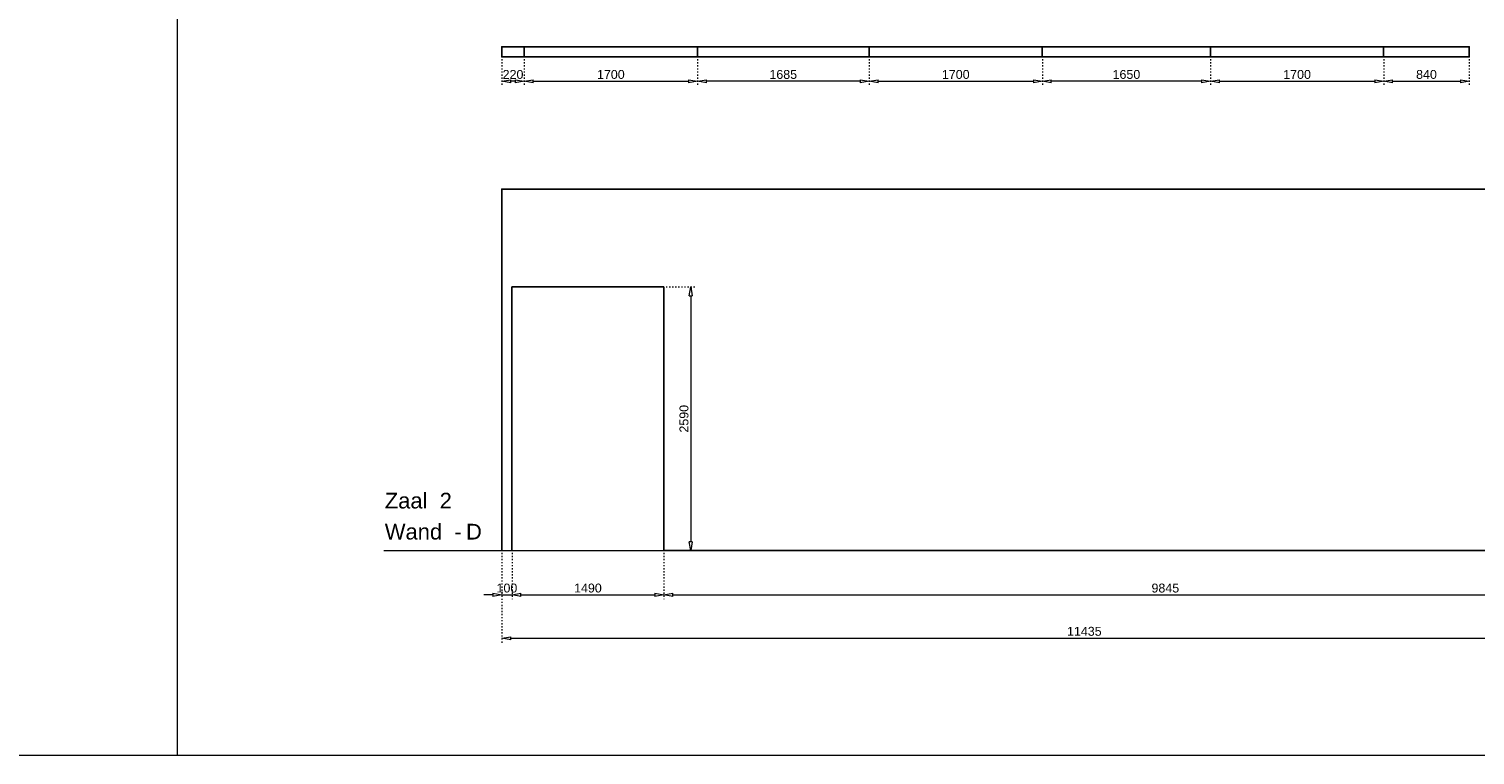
# Model space of a CAD drawing. Header units: millimetres. Extents: x 91086 to 300562, y -68316 to 28747.
# Tile 20 of 61: x 129798 to 143991, y -2338 to 4794. Entities that reach past the tile are written whole.
import ezdxf

# ---------------------------------------------------------------- set-up
doc = ezdxf.new("R2010")
doc.units = ezdxf.units.MM
doc.linetypes.add('ACAD_ISO03W100', pattern=[30, 12, -18])
doc.layers.get('Defpoints').update_dxf_attribs({"lineweight": 0})
for name, color, linetype, lineweight in [('25-Staal-B', 150, 'Continuous', 25), ('^ 0-Staal-txt', 7, 'Continuous', 0), ('Layer1', 252, 'Continuous', 0)]:
    doc.layers.add(name, color=color, linetype=linetype, lineweight=lineweight)
doc.styles.add('Arial', font='arial.ttf')
doc.dimstyles.new('dim-11', dxfattribs={"dimscale": 35, "dimtxt": 2.5, "dimasz": 2.5, "dimexe": 1.25, "dimexo": 0.625, "dimtad": 1, "dimdec": 0, "dimtxsty": 'Arial', "dimblk": 'CLOSEDBLANK', "dimcen": 3, "dimclrd": 252, "dimclre": 252, "dimclrt": 7, "dimadec": 0, "dimazin": 0, "dimtfac": 1, "dimtdec": 0, "dimtmove": 0, "dimatfit": 3, "dimldrblk": 'CLOSEDBLANK', "dimfxl": 1, "dimlwd": 0, "dimlwe": 0, "dimarcsym": 0})

# ---------------------------------------------------------------- blocks, each defined once
blk = doc.blocks.new('_ClosedBlank')
at = {"color": 0, "linetype": 'ByBlock', "lineweight": -2}
for p, q in [((-1, 0.17), (0, 0)), ((-1, 0.17), (-1, -0.17)), ((0, 0), (-1, -0.17))]:
    blk.add_line(p, q, dxfattribs=at)
blk = doc.blocks.new('*D65')
at = {"layer": '25-Staal-B', "color": 252, "linetype": 'ACAD_ISO03W100', "lineweight": 0, "transparency": 16777216}
for p, q in [((134439, -352), (134439, -808)), ((134539, -352), (134539, -808))]:
    blk.add_line(p, q, dxfattribs=at)
at = {"layer": '25-Staal-B', "color": 252, "lineweight": 0, "transparency": 16777216}
for p, q in [((134351, -764), (134264, -764)), ((134439, -764), (134539, -764)), ((134626, -764), (134714, -764))]:
    blk.add_line(p, q, dxfattribs=at)
at = {"layer": 'Defpoints', "color": 0, "transparency": 16777216}
for p in [(134439, -330), (134539, -330), (134539, -764)]:
    blk.add_point(p, dxfattribs=at)
at = {"layer": '25-Staal-B', "color": 252, "lineweight": 0, "transparency": 16777216, "xscale": 87.5, "yscale": 87.5, "zscale": 87.5}
blk.add_blockref('_ClosedBlank', (134439, -764), dxfattribs=at)
at = {"layer": '25-Staal-B', "color": 252, "lineweight": 0, "transparency": 16777216, "xscale": 87.5, "yscale": 87.5, "zscale": 87.5, "rotation": 180}
blk.add_blockref('_ClosedBlank', (134539, -764), dxfattribs=at)
at = {"layer": '25-Staal-B', "color": 7, "transparency": 16777216, "insert": (134489, -698), "char_height": 87.5, "attachment_point": 5, "style": 'Arial'}
blk.add_mtext('100', dxfattribs=at)
blk = doc.blocks.new('*D66')
at = {"layer": '25-Staal-B', "color": 252, "linetype": 'ACAD_ISO03W100', "lineweight": 0, "transparency": 16777216}
for p, q in [((134539, -352), (134539, -808)), ((136029, -352), (136029, -808))]:
    blk.add_line(p, q, dxfattribs=at)
at = {"layer": '25-Staal-B', "color": 252, "lineweight": 0, "transparency": 16777216}
blk.add_line((134626, -764), (135941, -764), dxfattribs=at)
at = {"layer": 'Defpoints', "color": 0, "transparency": 16777216}
for p in [(134539, -330), (136029, -330), (136029, -764)]:
    blk.add_point(p, dxfattribs=at)
at = {"layer": '25-Staal-B', "color": 252, "lineweight": 0, "transparency": 16777216, "xscale": 87.5, "yscale": 87.5, "zscale": 87.5, "rotation": 180}
blk.add_blockref('_ClosedBlank', (134539, -764), dxfattribs=at)
at = {"layer": '25-Staal-B', "color": 252, "lineweight": 0, "transparency": 16777216, "xscale": 87.5, "yscale": 87.5, "zscale": 87.5}
blk.add_blockref('_ClosedBlank', (136029, -764), dxfattribs=at)
at = {"layer": '25-Staal-B', "color": 7, "transparency": 16777216, "insert": (135284, -698), "char_height": 87.5, "attachment_point": 5, "style": 'Arial'}
blk.add_mtext('1490', dxfattribs=at)
blk = doc.blocks.new('*D67')
at = {"layer": '25-Staal-B', "color": 252, "linetype": 'ACAD_ISO03W100', "lineweight": 0, "transparency": 16777216}
for p, q in [((136029, -352), (136029, -808)), ((145874, -352), (145874, -808))]:
    blk.add_line(p, q, dxfattribs=at)
at = {"layer": '25-Staal-B', "color": 252, "lineweight": 0, "transparency": 16777216}
blk.add_line((136116, -764), (145786, -764), dxfattribs=at)
at = {"layer": 'Defpoints', "color": 0, "transparency": 16777216}
for p in [(136029, -330), (145874, -330), (145874, -764)]:
    blk.add_point(p, dxfattribs=at)
at = {"layer": '25-Staal-B', "color": 252, "lineweight": 0, "transparency": 16777216, "xscale": 87.5, "yscale": 87.5, "zscale": 87.5, "rotation": 180}
blk.add_blockref('_ClosedBlank', (136029, -764), dxfattribs=at)
at = {"layer": '25-Staal-B', "color": 252, "lineweight": 0, "transparency": 16777216, "xscale": 87.5, "yscale": 87.5, "zscale": 87.5}
blk.add_blockref('_ClosedBlank', (145874, -764), dxfattribs=at)
at = {"layer": '25-Staal-B', "color": 7, "transparency": 16777216, "insert": (140951, -698), "char_height": 87.5, "attachment_point": 5, "style": 'Arial'}
blk.add_mtext('9845', dxfattribs=at)
blk = doc.blocks.new('*D69')
at = {"layer": '25-Staal-B', "color": 252, "linetype": 'ACAD_ISO03W100', "lineweight": 0, "transparency": 16777216}
for p, q in [((134439, -352), (134439, -1234)), ((145874, -352), (145874, -1234))]:
    blk.add_line(p, q, dxfattribs=at)
at = {"layer": '25-Staal-B', "color": 252, "lineweight": 0, "transparency": 16777216}
blk.add_line((134526, -1190), (145786, -1190), dxfattribs=at)
at = {"layer": 'Defpoints', "color": 0, "transparency": 16777216}
for p in [(134439, -330), (145874, -330), (145874, -1190)]:
    blk.add_point(p, dxfattribs=at)
at = {"layer": '25-Staal-B', "color": 252, "lineweight": 0, "transparency": 16777216, "xscale": 87.5, "yscale": 87.5, "zscale": 87.5, "rotation": 180}
blk.add_blockref('_ClosedBlank', (134439, -1190), dxfattribs=at)
at = {"layer": '25-Staal-B', "color": 252, "lineweight": 0, "transparency": 16777216, "xscale": 87.5, "yscale": 87.5, "zscale": 87.5}
blk.add_blockref('_ClosedBlank', (145874, -1190), dxfattribs=at)
at = {"layer": '25-Staal-B', "color": 7, "transparency": 16777216, "insert": (140156, -1123), "char_height": 87.5, "attachment_point": 5, "style": 'Arial'}
blk.add_mtext('11435', dxfattribs=at)
blk = doc.blocks.new('*D74')
at = {"layer": '25-Staal-B', "color": 252, "linetype": 'ACAD_ISO03W100', "lineweight": 0, "transparency": 16777216}
for p, q in [((134659, 4496), (134659, 4236)), ((136359, 4496), (136359, 4236))]:
    blk.add_line(p, q, dxfattribs=at)
at = {"layer": '25-Staal-B', "color": 252, "lineweight": 0, "transparency": 16777216}
blk.add_line((134746, 4280), (136271, 4280), dxfattribs=at)
at = {"layer": 'Defpoints', "color": 0, "transparency": 16777216}
for p in [(134659, 4518), (136359, 4518), (136359, 4280)]:
    blk.add_point(p, dxfattribs=at)
at = {"layer": '25-Staal-B', "color": 252, "lineweight": 0, "transparency": 16777216, "xscale": 87.5, "yscale": 87.5, "zscale": 87.5, "rotation": 180}
blk.add_blockref('_ClosedBlank', (134659, 4280), dxfattribs=at)
at = {"layer": '25-Staal-B', "color": 252, "lineweight": 0, "transparency": 16777216, "xscale": 87.5, "yscale": 87.5, "zscale": 87.5}
blk.add_blockref('_ClosedBlank', (136359, 4280), dxfattribs=at)
at = {"layer": '25-Staal-B', "color": 7, "transparency": 16777216, "insert": (135509, 4346), "char_height": 87.5, "attachment_point": 5, "style": 'Arial'}
blk.add_mtext('1700', dxfattribs=at)
blk = doc.blocks.new('*D75')
at = {"layer": '25-Staal-B', "color": 252, "linetype": 'ACAD_ISO03W100', "lineweight": 0, "transparency": 16777216}
for p, q in [((138044, 4496), (138044, 4236)), ((139744, 4496), (139744, 4236))]:
    blk.add_line(p, q, dxfattribs=at)
at = {"layer": '25-Staal-B', "color": 252, "lineweight": 0, "transparency": 16777216}
blk.add_line((138131, 4280), (139656, 4280), dxfattribs=at)
at = {"layer": 'Defpoints', "color": 0, "transparency": 16777216}
for p in [(138044, 4518), (139744, 4518), (139744, 4280)]:
    blk.add_point(p, dxfattribs=at)
at = {"layer": '25-Staal-B', "color": 252, "lineweight": 0, "transparency": 16777216, "xscale": 87.5, "yscale": 87.5, "zscale": 87.5, "rotation": 180}
blk.add_blockref('_ClosedBlank', (138044, 4280), dxfattribs=at)
at = {"layer": '25-Staal-B', "color": 252, "lineweight": 0, "transparency": 16777216, "xscale": 87.5, "yscale": 87.5, "zscale": 87.5}
blk.add_blockref('_ClosedBlank', (139744, 4280), dxfattribs=at)
at = {"layer": '25-Staal-B', "color": 7, "transparency": 16777216, "insert": (138894, 4346), "char_height": 87.5, "attachment_point": 5, "style": 'Arial'}
blk.add_mtext('1700', dxfattribs=at)
blk = doc.blocks.new('*D76')
at = {"layer": '25-Staal-B', "color": 252, "linetype": 'ACAD_ISO03W100', "lineweight": 0, "transparency": 16777216}
for p, q in [((141394, 4496), (141394, 4236)), ((143094, 4496), (143094, 4236))]:
    blk.add_line(p, q, dxfattribs=at)
at = {"layer": '25-Staal-B', "color": 252, "lineweight": 0, "transparency": 16777216}
blk.add_line((141481, 4280), (143006, 4280), dxfattribs=at)
at = {"layer": 'Defpoints', "color": 0, "transparency": 16777216}
for p in [(141394, 4518), (143094, 4518), (143094, 4280)]:
    blk.add_point(p, dxfattribs=at)
at = {"layer": '25-Staal-B', "color": 252, "lineweight": 0, "transparency": 16777216, "xscale": 87.5, "yscale": 87.5, "zscale": 87.5, "rotation": 180}
blk.add_blockref('_ClosedBlank', (141394, 4280), dxfattribs=at)
at = {"layer": '25-Staal-B', "color": 252, "lineweight": 0, "transparency": 16777216, "xscale": 87.5, "yscale": 87.5, "zscale": 87.5}
blk.add_blockref('_ClosedBlank', (143094, 4280), dxfattribs=at)
at = {"layer": '25-Staal-B', "color": 7, "transparency": 16777216, "insert": (142244, 4346), "char_height": 87.5, "attachment_point": 5, "style": 'Arial'}
blk.add_mtext('1700', dxfattribs=at)
blk = doc.blocks.new('*D77')
at = {"layer": '25-Staal-B', "color": 252, "linetype": 'ACAD_ISO03W100', "lineweight": 0, "transparency": 16777216}
for p, q in [((143094, 4496), (143094, 4236)), ((143934, 4496), (143934, 4236))]:
    blk.add_line(p, q, dxfattribs=at)
at = {"layer": '25-Staal-B', "color": 252, "lineweight": 0, "transparency": 16777216}
blk.add_line((143181, 4280), (143846, 4280), dxfattribs=at)
at = {"layer": 'Defpoints', "color": 0, "transparency": 16777216}
for p in [(143094, 4518), (143934, 4518), (143934, 4280)]:
    blk.add_point(p, dxfattribs=at)
at = {"layer": '25-Staal-B', "color": 252, "lineweight": 0, "transparency": 16777216, "xscale": 87.5, "yscale": 87.5, "zscale": 87.5, "rotation": 180}
blk.add_blockref('_ClosedBlank', (143094, 4280), dxfattribs=at)
at = {"layer": '25-Staal-B', "color": 252, "lineweight": 0, "transparency": 16777216, "xscale": 87.5, "yscale": 87.5, "zscale": 87.5}
blk.add_blockref('_ClosedBlank', (143934, 4280), dxfattribs=at)
at = {"layer": '25-Staal-B', "color": 7, "transparency": 16777216, "insert": (143514, 4346), "char_height": 87.5, "attachment_point": 5, "style": 'Arial'}
blk.add_mtext('840', dxfattribs=at)
blk = doc.blocks.new('*D78')
at = {"layer": '25-Staal-B', "color": 252, "linetype": 'ACAD_ISO03W100', "lineweight": 0, "transparency": 16777216}
for p, q in [((139744, 4496), (139744, 4236)), ((141394, 4496), (141394, 4236))]:
    blk.add_line(p, q, dxfattribs=at)
at = {"layer": '25-Staal-B', "color": 252, "lineweight": 0, "transparency": 16777216}
blk.add_line((141306, 4280), (139831, 4280), dxfattribs=at)
at = {"layer": 'Defpoints', "color": 0, "transparency": 16777216}
for p in [(139744, 4518), (141394, 4518), (139744, 4280)]:
    blk.add_point(p, dxfattribs=at)
at = {"layer": '25-Staal-B', "color": 252, "lineweight": 0, "transparency": 16777216, "xscale": 87.5, "yscale": 87.5, "zscale": 87.5, "rotation": 180}
blk.add_blockref('_ClosedBlank', (139744, 4280), dxfattribs=at)
at = {"layer": '25-Staal-B', "color": 252, "lineweight": 0, "transparency": 16777216, "xscale": 87.5, "yscale": 87.5, "zscale": 87.5}
blk.add_blockref('_ClosedBlank', (141394, 4280), dxfattribs=at)
at = {"layer": '25-Staal-B', "color": 7, "transparency": 16777216, "insert": (140569, 4346), "char_height": 87.5, "attachment_point": 5, "style": 'Arial'}
blk.add_mtext('1650', dxfattribs=at)
blk = doc.blocks.new('*D79')
at = {"layer": '25-Staal-B', "color": 252, "linetype": 'ACAD_ISO03W100', "lineweight": 0, "transparency": 16777216}
for p, q in [((136359, 4496), (136359, 4236)), ((138044, 4496), (138044, 4236))]:
    blk.add_line(p, q, dxfattribs=at)
at = {"layer": '25-Staal-B', "color": 252, "lineweight": 0, "transparency": 16777216}
blk.add_line((137956, 4280), (136446, 4280), dxfattribs=at)
at = {"layer": 'Defpoints', "color": 0, "transparency": 16777216}
for p in [(136359, 4518), (138044, 4518), (136359, 4280)]:
    blk.add_point(p, dxfattribs=at)
at = {"layer": '25-Staal-B', "color": 252, "lineweight": 0, "transparency": 16777216, "xscale": 87.5, "yscale": 87.5, "zscale": 87.5, "rotation": 180}
blk.add_blockref('_ClosedBlank', (136359, 4280), dxfattribs=at)
at = {"layer": '25-Staal-B', "color": 252, "lineweight": 0, "transparency": 16777216, "xscale": 87.5, "yscale": 87.5, "zscale": 87.5}
blk.add_blockref('_ClosedBlank', (138044, 4280), dxfattribs=at)
at = {"layer": '25-Staal-B', "color": 7, "transparency": 16777216, "insert": (137201, 4346), "char_height": 87.5, "attachment_point": 5, "style": 'Arial'}
blk.add_mtext('1685', dxfattribs=at)
blk = doc.blocks.new('*D80')
at = {"layer": '25-Staal-B', "color": 252, "linetype": 'ACAD_ISO03W100', "lineweight": 0, "transparency": 16777216}
for p, q in [((134439, 4496), (134439, 4236)), ((134659, 4496), (134659, 4236))]:
    blk.add_line(p, q, dxfattribs=at)
at = {"layer": '25-Staal-B', "color": 252, "lineweight": 0, "transparency": 16777216}
blk.add_line((134571, 4280), (134526, 4280), dxfattribs=at)
at = {"layer": 'Defpoints', "color": 0, "transparency": 16777216}
for p in [(134439, 4518), (134659, 4518), (134439, 4280)]:
    blk.add_point(p, dxfattribs=at)
at = {"layer": '25-Staal-B', "color": 252, "lineweight": 0, "transparency": 16777216, "xscale": 87.5, "yscale": 87.5, "zscale": 87.5, "rotation": 180}
blk.add_blockref('_ClosedBlank', (134439, 4280), dxfattribs=at)
at = {"layer": '25-Staal-B', "color": 252, "lineweight": 0, "transparency": 16777216, "xscale": 87.5, "yscale": 87.5, "zscale": 87.5}
blk.add_blockref('_ClosedBlank', (134659, 4280), dxfattribs=at)
at = {"layer": '25-Staal-B', "color": 7, "transparency": 16777216, "insert": (134549, 4346), "char_height": 87.5, "attachment_point": 5, "style": 'Arial'}
blk.add_mtext('220', dxfattribs=at)
blk = doc.blocks.new('*D252')
at = {"layer": '25-Staal-B', "color": 252, "linetype": 'ACAD_ISO03W100', "lineweight": 0, "transparency": 16777216}
for p, q in [((136051, 2260), (136337, 2260)), ((136051, -330), (136337, -330))]:
    blk.add_line(p, q, dxfattribs=at)
at = {"layer": '25-Staal-B', "color": 252, "lineweight": 0, "transparency": 16777216}
blk.add_line((136293, 2172), (136293, -243), dxfattribs=at)
at = {"layer": 'Defpoints', "color": 0, "transparency": 16777216}
for p in [(136029, 2260), (136029, -330), (136293, -330)]:
    blk.add_point(p, dxfattribs=at)
at = {"layer": '25-Staal-B', "color": 252, "lineweight": 0, "transparency": 16777216, "xscale": 87.5, "yscale": 87.5, "zscale": 87.5}
for p, rotation in [((136293, 2260), 90), ((136293, -330), 270)]:
    blk.add_blockref('_ClosedBlank', p, dxfattribs=dict(at, rotation=rotation))
at = {"layer": '25-Staal-B', "color": 7, "transparency": 16777216, "insert": (136227, 965), "char_height": 87.5, "attachment_point": 5, "rotation": 90, "style": 'Arial'}
blk.add_mtext('2590', dxfattribs=at)

msp = doc.modelspace()

# ---------------------------------------------------------------- linework, layer by layer
at = {"layer": '25-Staal-B'}
for points in [[(134438.7, 4518.2), (134438.7, 4618.2), (134658.7, 4618.2), (134658.7, 4518.2), (136358.7, 4518.2), (136358.7, 4618.2), (138043.7, 4618.2), (138043.7, 4518.2), (139743.7, 4518.2), (139743.7, 4618.2), (141393.7, 4618.2), (141393.7, 4518.2), (143093.7, 4518.2), (143093.7, 4618.2), (143933.7, 4618.2), (143933.7, 4518.2), (134438.7, 4518.2), (134438.7, 4618.2), (143933.7, 4618.2)], [(134438.7, -330.2), (134438.7, 3219.8), (145873.7, 3219.8), (145873.7, -330.2), (136028.7, -330.2), (136028.7, 2259.8), (134538.7, 2259.8), (134538.7, -330.2)]]:
    msp.add_lwpolyline(points, dxfattribs=at)
at = {"layer": '^ 0-Staal-txt', "lineweight": 0}
msp.add_lwpolyline([(133282.3, -330.2), (150139.8, -330.2)], dxfattribs=at)
at = {"layer": 'Layer1'}
for points in [[(131257.3, -2338), (131257.3, 25335.3)], [(91085.6, -2338), (300561.9, -2338)]]:
    msp.add_lwpolyline(points, dxfattribs=at)

# ---------------------------------------------------------------- texts
at = {"layer": '^ 0-Staal-txt', "lineweight": 0, "style": 'Arial'}
for s, height, p in [('Zaal  2', 154.21, (133290.4, 83.9)), ('Wand  - ', 154.21, (133290.4, -220.8)), ('D', 154.2, (134087.5, -220.8))]:
    msp.add_text(s, height=height, dxfattribs=at).set_placement(p)

# ---------------------------------------------------------------- dimensions: what is measured, and where the dimension line sits
at = {"layer": '25-Staal-B'}
for base, p1, p2, picture, middle in [((134438.7, 4279.9), (134658.7, 4518.2), (134438.7, 4518.2), '*D80', (134548.7, 4279.9)), ((134538.7, -764.4), (134438.7, -330.2), (134538.7, -330.2), '*D65', (134488.7, -764.4))]:
    dim = msp.add_linear_dim(base=base, p1=p1, p2=p2, dimstyle='dim-11', dxfattribs=at)
    dim.commit()
    dim.dimension.update_dxf_attribs({"geometry": picture, "text_midpoint": middle, "dimtype": 128})
for base, p1, p2, picture, middle in [((136358.7, 4279.9), (134658.7, 4518.2), (136358.7, 4518.2), '*D74', (135508.7, 4346.4)), ((136358.7, 4279.9), (138043.7, 4518.2), (136358.7, 4518.2), '*D79', (137201.2, 4346.4)), ((139743.7, 4279.9), (138043.7, 4518.2), (139743.7, 4518.2), '*D75', (138893.7, 4346.4)), ((139743.7, 4279.9), (141393.7, 4518.2), (139743.7, 4518.2), '*D78', (140568.7, 4346.4)), ((143093.7, 4279.9), (141393.7, 4518.2), (143093.7, 4518.2), '*D76', (142243.7, 4346.4)), ((143933.7, 4279.9), (143093.7, 4518.2), (143933.7, 4518.2), '*D77', (143513.7, 4346.4)), ((145873.7, -1190), (134438.7, -330.2), (145873.7, -330.2), '*D69', (140156.2, -1123.4)), ((136028.7, -764.4), (134538.7, -330.2), (136028.7, -330.2), '*D66', (135283.7, -697.9)), ((145873.7, -764.4), (136028.7, -330.2), (145873.7, -330.2), '*D67', (140951.2, -697.9))]:
    dim = msp.add_linear_dim(base=base, p1=p1, p2=p2, dimstyle='dim-11', dxfattribs=at)
    dim.commit()
    dim.dimension.update_dxf_attribs({"geometry": picture, "text_midpoint": middle})
dim = msp.add_linear_dim(base=(136293.3, -330.2), p1=(136028.7, 2259.8), p2=(136028.7, -330.2), angle=90, dimstyle='dim-11', dxfattribs=at)
dim.commit()
dim.dimension.update_dxf_attribs({"geometry": '*D252', "text_midpoint": (136226.7, 964.8)})

doc.saveas('drawing.dxf')
